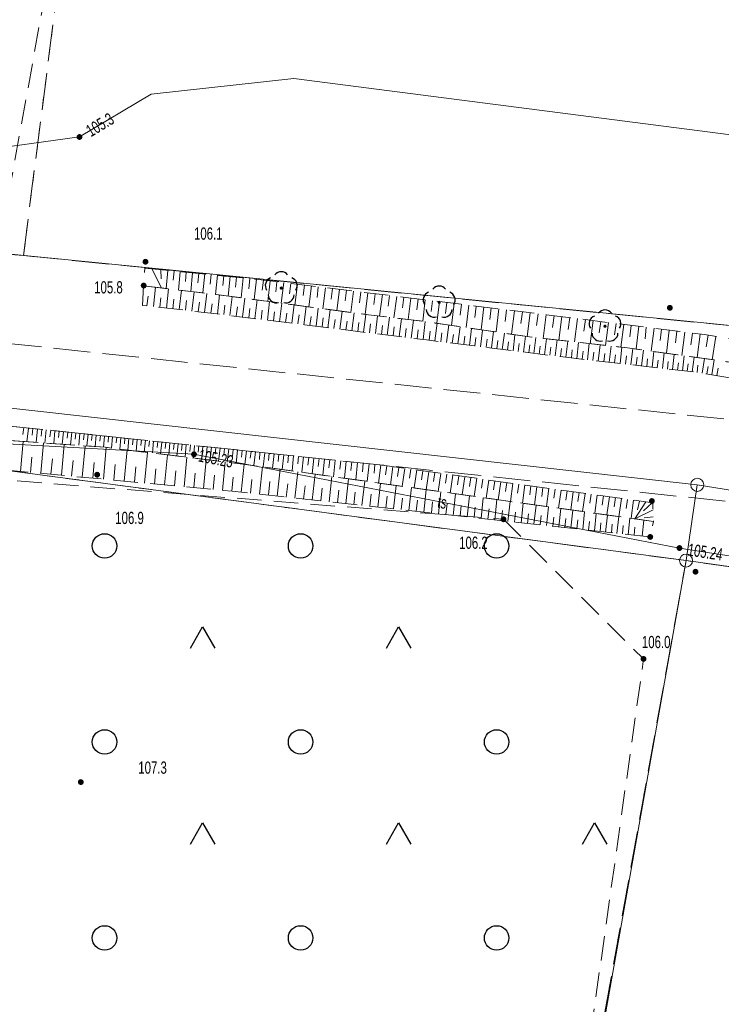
# Model space of a CAD drawing. Header units: inches. Extents: x 6497603 to 6502483, y 5925790 to 5934357.
# Tile 23 of 256: x 6499742 to 6499785, y 5926293 to 5926353. Entities that reach past the tile are written whole.
import ezdxf
from ezdxf.enums import TextEntityAlignment as Align

# ---------------------------------------------------------------- set-up
doc = ezdxf.new("R2010")
doc.units = ezdxf.units.IN
doc.header["$MEASUREMENT"] = 0
for name, pattern in [('1.5_0.75', [2.25, 1.5, -0.75]), ('2.25_0.75', [3, 2.25, -0.75]), ('219-1000', [0, 0]), ('egkk-1000', [3, 2.25, -0.75]), ('egug-1000', [1.5, 0.75, -0.75])]:
    doc.linetypes.add(name, pattern=pattern)
for name, color, linetype in [('000 Inne (niezydentyfikowane)', 7, 'Continuous'), ('202-punkt graniczny', 7, 'Continuous'), ('217-kontur klasyfikacyjny', 7, 'Continuous'), ('218-kontur użytku gruntowego', 7, 'Continuous'), ('219-działka ewidencyjna', 7, 'Continuous'), ('drzewo liściaste', 7, 'Continuous'), ('jezdnia', 7, 'Continuous'), ('pikieta naturalna', 7, 'Continuous'), ('pikieta naturalna-Atr2', 7, 'Continuous'), ('przewód telekomunikacyjny podziemny', 7, 'Continuous'), ('przewód telekomunikacyjny podziemny-Atr1', 7, 'Continuous'), ('rzędna', 7, 'Continuous'), ('rzędna-Atr2', 7, 'Continuous'), ('skarpa nieumocniona', 7, 'Continuous'), ('teren zalesiony', 7, 'Continuous')]:
    doc.layers.add(name, color=color, linetype=linetype)
doc.styles.get("Standard").update_dxf_attribs({"font": 'arial.ttf'})

# ---------------------------------------------------------------- blocks, each defined once
blk = doc.blocks.new('202')
at = {"color": 0, "linetype": 'Continuous', "lineweight": 0}
blk.add_circle((0, 0), 0.4, dxfattribs=at)
blk = doc.blocks.new('OP021')
at = {"linetype": 'Continuous', "lineweight": 13}
h = blk.add_hatch(color=0, dxfattribs=at)
edge = h.paths.add_edge_path()
edge.add_arc((0, 0), 0.1, 0, 360)
at = {"color": 0, "linetype": 'Continuous', "lineweight": -3}
for centre, start, end in [((-0.476, 0.154), 110.388, 213.756), ((0, 0.5), 38.316, 141.684), ((0.476, 0.154), 326.244, 69.612), ((-0.294, -0.404), 182.272, 285.64), ((0.294, -0.404), 254.36, 357.728), ((0.294, -0.404), 254.36, 357.728)]:
    blk.add_arc(centre, 0.5, start, end, dxfattribs=at)
blk = doc.blocks.new('PW01')
at = {"linetype": 'Continuous', "lineweight": 13}
h = blk.add_hatch(color=0, dxfattribs=at)
edge = h.paths.add_edge_path()
edge.add_arc((0, 0), 0.18, 0, 360)
blk = doc.blocks.new('OTZK3')
at = {"color": 0, "linetype": 'Continuous'}
for p, q in [((-0.75, -0.433), (0, 0.866)), ((0, 0.866), (0.75, -0.433))]:
    blk.add_line(p, q, dxfattribs=at)
blk = doc.blocks.new('OTZK1')
at = {"color": 0, "linetype": 'Continuous'}
blk.add_circle((0, 0), 0.75, dxfattribs=at)

msp = doc.modelspace()

# ---------------------------------------------------------------- linework, layer by layer
at = {"layer": '000 Inne (niezydentyfikowane)', "color": 7, "linetype": 'Continuous', "lineweight": 18, "flags": 128}
for points in [[(6499749.95, 5926337.71), (6499750.55, 5926336.54)], [(6499750.52, 5926337.65), (6499750.54, 5926337.09)], [(6499750.94, 5926337.61), (6499750.83, 5926336.5)], [(6499751.32, 5926337.57), (6499751.27, 5926337.01)], [(6499751.7, 5926337.53), (6499751.59, 5926336.41)], [(6499752.07, 5926337.5), (6499752.02, 5926336.93)], [(6499752.45, 5926337.46), (6499752.34, 5926336.32)], [(6499752.83, 5926337.42), (6499752.77, 5926336.85)], [(6499753.21, 5926337.39), (6499753.09, 5926336.23)], [(6499753.59, 5926337.35), (6499753.53, 5926336.77)], [(6499753.98, 5926337.31), (6499753.86, 5926336.14)], [(6499754.37, 5926337.27), (6499754.31, 5926336.68)], [(6499754.76, 5926337.23), (6499754.64, 5926336.04)], [(6499755.15, 5926337.19), (6499755.09, 5926336.59)], [(6499755.56, 5926337.15), (6499755.43, 5926335.93)], [(6499755.96, 5926337.11), (6499755.9, 5926336.49)], [(6499756.37, 5926337.07), (6499756.22, 5926335.82)], [(6499756.79, 5926337.02), (6499756.71, 5926336.39)], [(6499757.2, 5926336.97), (6499757.05, 5926335.71)], [(6499757.62, 5926336.92), (6499757.54, 5926336.29)], [(6499758.04, 5926336.87), (6499757.88, 5926335.6)], [(6499758.46, 5926336.81), (6499758.38, 5926336.18)], [(6499758.88, 5926336.76), (6499758.72, 5926335.49)], [(6499750.06, 5926335.39), (6499750.19, 5926336.58)], [(6499750.85, 5926335.3), (6499750.98, 5926336.49)], [(6499751.63, 5926335.21), (6499751.77, 5926336.39)], [(6499752.41, 5926335.12), (6499752.55, 5926336.3)], [(6499753.19, 5926335.03), (6499753.33, 5926336.2)], [(6499759.3, 5926336.71), (6499759.22, 5926336.07)], [(6499759.73, 5926336.66), (6499759.57, 5926335.38)], [(6499760.15, 5926336.61), (6499760.08, 5926335.96)], [(6499760.58, 5926336.55), (6499760.43, 5926335.26)], [(6499761.01, 5926336.5), (6499760.93, 5926335.85)], [(6499761.44, 5926336.45), (6499761.29, 5926335.15)], [(6499761.88, 5926336.4), (6499761.8, 5926335.74)], [(6499762.31, 5926336.34), (6499762.15, 5926335.03)], [(6499762.75, 5926336.29), (6499762.67, 5926335.63)], [(6499763.19, 5926336.24), (6499763.02, 5926334.92)], [(6499763.63, 5926336.18), (6499763.55, 5926335.52)], [(6499749.66, 5926335.44), (6499749.73, 5926336.03)], [(6499750.45, 5926335.35), (6499750.52, 5926335.94)], [(6499751.24, 5926335.26), (6499751.31, 5926335.85)], [(6499752.02, 5926335.17), (6499752.09, 5926335.76)], [(6499752.8, 5926335.08), (6499752.87, 5926335.66)], [(6499753.58, 5926334.99), (6499753.65, 5926335.57)], [(6499753.97, 5926334.94), (6499754.11, 5926336.11)], [(6499754.74, 5926334.85), (6499754.88, 5926336)], [(6499755.51, 5926334.75), (6499755.65, 5926335.9)], [(6499756.27, 5926334.66), (6499756.41, 5926335.8)], [(6499757.03, 5926334.56), (6499757.17, 5926335.7)], [(6499757.78, 5926334.47), (6499757.92, 5926335.6)], [(6499764.07, 5926336.13), (6499763.9, 5926334.81)], [(6499764.51, 5926336.08), (6499764.43, 5926335.42)], [(6499764.95, 5926336.02), (6499764.78, 5926334.7)], [(6499765.38, 5926335.97), (6499765.3, 5926335.31)], [(6499765.82, 5926335.91), (6499765.66, 5926334.6)], [(6499766.26, 5926335.86), (6499766.18, 5926335.2)], [(6499766.7, 5926335.81), (6499766.54, 5926334.5)], [(6499767.14, 5926335.75), (6499767.06, 5926335.09)], [(6499767.57, 5926335.7), (6499767.41, 5926334.37)], [(6499768.02, 5926335.65), (6499767.93, 5926334.98)], [(6499768.46, 5926335.59), (6499768.3, 5926334.24)], [(6499768.91, 5926335.54), (6499768.83, 5926334.86)], [(6499754.36, 5926334.9), (6499754.43, 5926335.48)], [(6499755.12, 5926334.8), (6499755.2, 5926335.38)], [(6499755.89, 5926334.71), (6499755.96, 5926335.28)], [(6499756.65, 5926334.61), (6499756.72, 5926335.18)], [(6499757.4, 5926334.52), (6499757.47, 5926335.08)], [(6499758.15, 5926334.42), (6499758.22, 5926334.99)], [(6499758.53, 5926334.38), (6499758.67, 5926335.5)], [(6499759.27, 5926334.28), (6499759.41, 5926335.4)], [(6499760.01, 5926334.19), (6499760.15, 5926335.3)], [(6499760.74, 5926334.1), (6499760.88, 5926335.2)], [(6499761.47, 5926334.01), (6499761.61, 5926335.1)], [(6499762.2, 5926333.92), (6499762.34, 5926335.01)], [(6499769.36, 5926335.48), (6499769.2, 5926334.11)], [(6499769.82, 5926335.43), (6499769.74, 5926334.73)], [(6499770.28, 5926335.37), (6499770.11, 5926333.98)], [(6499770.74, 5926335.31), (6499770.66, 5926334.61)], [(6499771.21, 5926335.26), (6499771.04, 5926333.84)], [(6499771.68, 5926335.2), (6499771.59, 5926334.48)], [(6499772.16, 5926335.14), (6499771.98, 5926333.7)], [(6499772.64, 5926335.08), (6499772.55, 5926334.36)], [(6499773.12, 5926335.02), (6499772.94, 5926333.56)], [(6499773.6, 5926334.96), (6499773.51, 5926334.23)], [(6499758.9, 5926334.33), (6499758.97, 5926334.89)], [(6499759.64, 5926334.24), (6499759.71, 5926334.79)], [(6499760.38, 5926334.15), (6499760.45, 5926334.7)], [(6499761.11, 5926334.05), (6499761.18, 5926334.6)], [(6499761.84, 5926333.96), (6499761.91, 5926334.51)], [(6499762.56, 5926333.87), (6499762.63, 5926334.42)], [(6499762.92, 5926333.83), (6499763.06, 5926334.91)], [(6499763.28, 5926333.78), (6499763.35, 5926334.33)], [(6499763.65, 5926333.74), (6499763.78, 5926334.82)], [(6499764.37, 5926333.65), (6499764.51, 5926334.74)], [(6499765.1, 5926333.56), (6499765.24, 5926334.65)], [(6499765.83, 5926333.47), (6499765.97, 5926334.56)], [(6499766.56, 5926333.38), (6499766.7, 5926334.48)], [(6499767.29, 5926333.29), (6499767.42, 5926334.37)], [(6499774.09, 5926334.9), (6499773.91, 5926333.45)], [(6499774.58, 5926334.84), (6499774.48, 5926334.12)], [(6499775.06, 5926334.78), (6499774.88, 5926333.34)], [(6499775.54, 5926334.72), (6499775.45, 5926334)], [(6499776.02, 5926334.66), (6499775.84, 5926333.23)], [(6499776.5, 5926334.6), (6499776.41, 5926333.89)], [(6499776.97, 5926334.54), (6499776.79, 5926333.12)], [(6499777.44, 5926334.48), (6499777.35, 5926333.78)], [(6499777.91, 5926334.42), (6499777.74, 5926333.02)], [(6499778.38, 5926334.36), (6499778.29, 5926333.66)], [(6499764.01, 5926333.69), (6499764.08, 5926334.24)], [(6499764.74, 5926333.6), (6499764.8, 5926334.15)], [(6499765.47, 5926333.51), (6499765.53, 5926334.06)], [(6499766.2, 5926333.42), (6499766.27, 5926333.97)], [(6499766.93, 5926333.33), (6499767, 5926333.88)], [(6499767.65, 5926333.24), (6499767.71, 5926333.78)], [(6499768, 5926333.2), (6499768.13, 5926334.27)], [(6499768.7, 5926333.11), (6499768.83, 5926334.16)], [(6499769.4, 5926333.02), (6499769.52, 5926334.06)], [(6499770.08, 5926332.94), (6499770.2, 5926333.96)], [(6499770.75, 5926332.86), (6499770.88, 5926333.86)], [(6499771.41, 5926332.77), (6499771.54, 5926333.77)], [(6499778.85, 5926334.3), (6499778.67, 5926332.91)], [(6499779.31, 5926334.24), (6499779.22, 5926333.55)], [(6499779.77, 5926334.19), (6499779.6, 5926332.8)], [(6499780.23, 5926334.13), (6499780.15, 5926333.43)], [(6499780.7, 5926334.07), (6499780.52, 5926332.67)], [(6499781.16, 5926334.01), (6499781.08, 5926333.31)], [(6499781.63, 5926333.95), (6499781.46, 5926332.54)], [(6499782.1, 5926333.89), (6499782.02, 5926333.18)], [(6499782.58, 5926333.83), (6499782.4, 5926332.4)], [(6499783.05, 5926333.77), (6499782.96, 5926333.06)], [(6499768.35, 5926333.15), (6499768.42, 5926333.68)], [(6499769.05, 5926333.07), (6499769.12, 5926333.59)], [(6499769.74, 5926332.98), (6499769.8, 5926333.5)], [(6499770.42, 5926332.9), (6499770.48, 5926333.4)], [(6499771.08, 5926332.81), (6499771.14, 5926333.31)], [(6499771.74, 5926332.73), (6499771.8, 5926333.23)], [(6499772.07, 5926332.69), (6499772.19, 5926333.67)], [(6499772.39, 5926332.65), (6499772.45, 5926333.14)], [(6499772.71, 5926332.61), (6499772.83, 5926333.58)], [(6499773.35, 5926332.53), (6499773.47, 5926333.5)], [(6499774, 5926332.45), (6499774.12, 5926333.42)], [(6499774.65, 5926332.37), (6499774.77, 5926333.35)], [(6499775.31, 5926332.29), (6499775.43, 5926333.28)], [(6499775.97, 5926332.21), (6499776.08, 5926333.2)], [(6499776.63, 5926332.14), (6499776.74, 5926333.13)], [(6499783.53, 5926333.71), (6499783.35, 5926332.27)], [(6499784.01, 5926333.64), (6499783.89, 5926332.93)], [(6499784.49, 5926333.57), (6499784.26, 5926332.14)], [(6499773.03, 5926332.57), (6499773.09, 5926333.05)], [(6499773.67, 5926332.49), (6499773.73, 5926332.98)], [(6499774.32, 5926332.41), (6499774.38, 5926332.9)], [(6499774.98, 5926332.33), (6499775.04, 5926332.82)], [(6499775.64, 5926332.25), (6499775.69, 5926332.75)], [(6499776.3, 5926332.18), (6499776.36, 5926332.67)], [(6499776.96, 5926332.1), (6499777.02, 5926332.6)], [(6499777.29, 5926332.06), (6499777.41, 5926333.06)], [(6499777.62, 5926332.02), (6499777.68, 5926332.52)], [(6499777.96, 5926331.99), (6499778.07, 5926332.98)], [(6499778.62, 5926331.91), (6499778.74, 5926332.91)], [(6499779.28, 5926331.83), (6499779.4, 5926332.82)], [(6499779.94, 5926331.76), (6499780.05, 5926332.73)], [(6499780.58, 5926331.68), (6499780.69, 5926332.64)], [(6499781.21, 5926331.61), (6499781.32, 5926332.56)], [(6499778.29, 5926331.95), (6499778.35, 5926332.45)], [(6499778.95, 5926331.87), (6499779.01, 5926332.37)], [(6499779.61, 5926331.79), (6499779.67, 5926332.29)], [(6499780.26, 5926331.72), (6499780.31, 5926332.2)], [(6499780.89, 5926331.65), (6499780.95, 5926332.12)], [(6499781.52, 5926331.57), (6499781.57, 5926332.04)], [(6499781.83, 5926331.54), (6499781.94, 5926332.47)], [(6499782.14, 5926331.5), (6499782.19, 5926331.96)], [(6499782.44, 5926331.47), (6499782.55, 5926332.38)], [(6499783.04, 5926331.4), (6499783.15, 5926332.3)], [(6499783.64, 5926331.32), (6499783.79, 5926332.21)], [(6499784.24, 5926331.22), (6499784.39, 5926332.13)], [(6499782.74, 5926331.43), (6499782.79, 5926331.89)], [(6499783.34, 5926331.36), (6499783.39, 5926331.81)], [(6499783.94, 5926331.27), (6499784.02, 5926331.72)], [(6499784.55, 5926331.17), (6499784.63, 5926331.62)], [(6499742.12, 5926327.99), (6499742.07, 5926327.57)], [(6499742.4, 5926327.96), (6499742.31, 5926327.12)], [(6499742.68, 5926327.93), (6499742.63, 5926327.52)], [(6499742.95, 5926327.9), (6499742.87, 5926327.08)], [(6499743.23, 5926327.87), (6499743.19, 5926327.47)], [(6499743.5, 5926327.84), (6499743.41, 5926327.04)], [(6499743.77, 5926327.82), (6499743.72, 5926327.42)], [(6499744.03, 5926327.79), (6499743.95, 5926327.01)], [(6499744.29, 5926327.76), (6499744.25, 5926327.37)], [(6499744.55, 5926327.73), (6499744.47, 5926326.97)], [(6499744.81, 5926327.71), (6499744.77, 5926327.33)], [(6499741.91, 5926325.3), (6499742.09, 5926327.14)], [(6499745.06, 5926327.68), (6499744.98, 5926326.93)], [(6499745.31, 5926327.65), (6499745.27, 5926327.28)], [(6499745.56, 5926327.63), (6499745.48, 5926326.9)], [(6499745.81, 5926327.6), (6499745.77, 5926327.24)], [(6499746.06, 5926327.58), (6499745.99, 5926326.86)], [(6499746.31, 5926327.55), (6499746.27, 5926327.2)], [(6499746.56, 5926327.52), (6499746.49, 5926326.82)], [(6499746.81, 5926327.5), (6499746.78, 5926327.15)], [(6499747.06, 5926327.47), (6499746.99, 5926326.79)], [(6499747.31, 5926327.44), (6499747.28, 5926327.1)], [(6499747.56, 5926327.42), (6499747.49, 5926326.73)], [(6499747.81, 5926327.39), (6499747.78, 5926327.05)], [(6499748.06, 5926327.36), (6499747.99, 5926326.67)], [(6499748.31, 5926327.34), (6499748.28, 5926326.99)], [(6499748.56, 5926327.31), (6499748.49, 5926326.61)], [(6499748.81, 5926327.29), (6499748.78, 5926326.93)], [(6499749.07, 5926327.26), (6499748.99, 5926326.55)], [(6499749.32, 5926327.23), (6499749.28, 5926326.88)], [(6499749.57, 5926327.21), (6499749.49, 5926326.49)], [(6499749.82, 5926327.18), (6499749.78, 5926326.82)], [(6499750.07, 5926327.15), (6499749.99, 5926326.43)], [(6499750.32, 5926327.13), (6499750.28, 5926326.76)], [(6499750.57, 5926327.1), (6499750.49, 5926326.37)], [(6499743.16, 5926325.19), (6499743.33, 5926327.05)], [(6499744.42, 5926325.07), (6499744.59, 5926326.96)], [(6499745.69, 5926324.95), (6499745.87, 5926326.87)], [(6499746.99, 5926324.83), (6499747.17, 5926326.77)], [(6499748.26, 5926324.71), (6499748.44, 5926326.62)], [(6499750.82, 5926327.08), (6499750.78, 5926326.71)], [(6499751.07, 5926327.05), (6499750.99, 5926326.3)], [(6499751.32, 5926327.02), (6499751.28, 5926326.65)], [(6499751.57, 5926327), (6499751.49, 5926326.24)], [(6499751.82, 5926326.97), (6499751.78, 5926326.59)], [(6499752.07, 5926326.94), (6499751.99, 5926326.18)], [(6499752.32, 5926326.92), (6499752.28, 5926326.53)], [(6499752.58, 5926326.89), (6499752.5, 5926326.12)], [(6499752.83, 5926326.86), (6499752.79, 5926326.48)], [(6499753.09, 5926326.84), (6499753.01, 5926326.06)], [(6499753.35, 5926326.81), (6499753.31, 5926326.42)], [(6499753.61, 5926326.78), (6499753.53, 5926325.99)], [(6499753.87, 5926326.75), (6499753.83, 5926326.36)], [(6499754.14, 5926326.73), (6499754.05, 5926325.93)], [(6499754.4, 5926326.7), (6499754.36, 5926326.3)], [(6499754.67, 5926326.67), (6499754.58, 5926325.87)], [(6499754.94, 5926326.64), (6499754.9, 5926326.24)], [(6499755.21, 5926326.61), (6499755.12, 5926325.8)], [(6499755.48, 5926326.59), (6499755.44, 5926326.18)], [(6499755.75, 5926326.56), (6499755.66, 5926325.73)], [(6499756.03, 5926326.53), (6499755.98, 5926326.11)], [(6499756.3, 5926326.5), (6499756.21, 5926325.66)], [(6499742.53, 5926325.24), (6499742.62, 5926326.17)], [(6499743.78, 5926325.13), (6499743.87, 5926326.07)], [(6499745.05, 5926325.01), (6499745.14, 5926325.96)], [(6499749.51, 5926324.59), (6499749.69, 5926326.46)], [(6499750.74, 5926324.48), (6499750.91, 5926326.31)], [(6499751.94, 5926324.36), (6499752.11, 5926326.17)], [(6499753.12, 5926324.25), (6499753.29, 5926326.02)], [(6499756.58, 5926326.47), (6499756.54, 5926326.04)], [(6499756.87, 5926326.44), (6499756.78, 5926325.58)], [(6499757.15, 5926326.41), (6499757.11, 5926325.97)], [(6499757.44, 5926326.38), (6499757.35, 5926325.5)], [(6499757.74, 5926326.35), (6499757.69, 5926325.9)], [(6499758.03, 5926326.32), (6499757.94, 5926325.42)], [(6499758.33, 5926326.29), (6499758.28, 5926325.83)], [(6499758.63, 5926326.26), (6499758.54, 5926325.33)], [(6499758.94, 5926326.22), (6499758.89, 5926325.76)], [(6499759.25, 5926326.19), (6499759.15, 5926325.25)], [(6499759.56, 5926326.16), (6499759.51, 5926325.68)], [(6499759.88, 5926326.12), (6499759.78, 5926325.16)], [(6499760.2, 5926326.09), (6499760.15, 5926325.6)], [(6499760.53, 5926326.06), (6499760.42, 5926325.07)], [(6499760.85, 5926326.02), (6499760.8, 5926325.52)], [(6499761.19, 5926325.99), (6499761.08, 5926324.98)], [(6499761.52, 5926325.95), (6499761.47, 5926325.44)], [(6499761.86, 5926325.92), (6499761.75, 5926324.88)], [(6499746.34, 5926324.89), (6499746.43, 5926325.85)], [(6499747.63, 5926324.77), (6499747.72, 5926325.73)], [(6499748.89, 5926324.65), (6499748.98, 5926325.59)], [(6499750.13, 5926324.53), (6499750.21, 5926325.46)], [(6499751.34, 5926324.42), (6499751.43, 5926325.33)], [(6499754.28, 5926324.14), (6499754.45, 5926325.88)], [(6499755.43, 5926324.03), (6499755.61, 5926325.74)], [(6499756.55, 5926323.91), (6499756.73, 5926325.58)], [(6499757.64, 5926323.79), (6499757.82, 5926325.43)], [(6499762.2, 5926325.88), (6499762.15, 5926325.36)], [(6499762.55, 5926325.84), (6499762.44, 5926324.79)], [(6499762.9, 5926325.81), (6499762.85, 5926325.27)], [(6499763.26, 5926325.77), (6499763.14, 5926324.69)], [(6499763.62, 5926325.73), (6499763.56, 5926325.19)], [(6499763.98, 5926325.69), (6499763.83, 5926324.59)], [(6499764.34, 5926325.64), (6499764.27, 5926325.09)], [(6499764.71, 5926325.59), (6499764.56, 5926324.49)], [(6499765.08, 5926325.54), (6499765, 5926324.99)], [(6499765.44, 5926325.49), (6499765.29, 5926324.39)], [(6499765.81, 5926325.44), (6499765.73, 5926324.89)], [(6499766.18, 5926325.39), (6499766.02, 5926324.29)], [(6499766.54, 5926325.34), (6499766.47, 5926324.78)], [(6499752.54, 5926324.31), (6499752.62, 5926325.2)], [(6499753.71, 5926324.2), (6499753.79, 5926325.08)], [(6499754.86, 5926324.09), (6499754.94, 5926324.95)], [(6499755.99, 5926323.97), (6499756.08, 5926324.81)], [(6499758.72, 5926323.67), (6499758.9, 5926325.28)], [(6499759.78, 5926323.55), (6499759.95, 5926325.13)], [(6499760.81, 5926323.44), (6499760.98, 5926324.99)], [(6499761.83, 5926323.33), (6499761.99, 5926324.85)], [(6499762.82, 5926323.22), (6499762.99, 5926324.71)], [(6499766.91, 5926325.28), (6499766.76, 5926324.18)], [(6499767.28, 5926325.23), (6499767.2, 5926324.68)], [(6499767.65, 5926325.18), (6499767.49, 5926324.08)], [(6499768.01, 5926325.13), (6499767.94, 5926324.58)], [(6499768.38, 5926325.08), (6499768.23, 5926323.98)], [(6499768.75, 5926325.03), (6499768.67, 5926324.48)], [(6499769.12, 5926324.98), (6499768.96, 5926323.88)], [(6499769.48, 5926324.93), (6499769.41, 5926324.38)], [(6499769.85, 5926324.88), (6499769.7, 5926323.77)], [(6499770.22, 5926324.82), (6499770.14, 5926324.27)], [(6499770.59, 5926324.77), (6499770.43, 5926323.67)], [(6499770.95, 5926324.72), (6499770.88, 5926324.17)], [(6499757.1, 5926323.85), (6499757.19, 5926324.68)], [(6499758.19, 5926323.73), (6499758.28, 5926324.54)], [(6499759.25, 5926323.61), (6499759.34, 5926324.41)], [(6499760.3, 5926323.5), (6499760.38, 5926324.28)], [(6499761.32, 5926323.38), (6499761.41, 5926324.15)], [(6499763.8, 5926323.11), (6499763.96, 5926324.57)], [(6499764.76, 5926323.01), (6499764.91, 5926324.44)], [(6499765.69, 5926322.91), (6499765.85, 5926324.31)], [(6499766.61, 5926322.81), (6499766.76, 5926324.18)], [(6499771.32, 5926324.67), (6499771.17, 5926323.57)], [(6499771.69, 5926324.62), (6499771.61, 5926324.07)], [(6499772.06, 5926324.57), (6499771.91, 5926323.46)], [(6499772.43, 5926324.52), (6499772.35, 5926323.96)], [(6499772.8, 5926324.47), (6499772.64, 5926323.36)], [(6499773.17, 5926324.42), (6499773.09, 5926323.86)], [(6499773.53, 5926324.36), (6499773.38, 5926323.26)], [(6499773.9, 5926324.31), (6499773.83, 5926323.76)], [(6499774.27, 5926324.26), (6499774.12, 5926323.15)], [(6499774.64, 5926324.21), (6499774.56, 5926323.66)], [(6499775.01, 5926324.16), (6499774.86, 5926323.05)], [(6499775.38, 5926324.11), (6499775.3, 5926323.55)], [(6499762.33, 5926323.27), (6499762.41, 5926324.03)], [(6499763.31, 5926323.17), (6499763.39, 5926323.9)], [(6499764.28, 5926323.06), (6499764.36, 5926323.78)], [(6499765.23, 5926322.96), (6499765.3, 5926323.67)], [(6499766.15, 5926322.86), (6499766.23, 5926323.55)], [(6499767.51, 5926322.71), (6499767.66, 5926324.06)], [(6499768.4, 5926322.61), (6499768.54, 5926323.93)], [(6499769.26, 5926322.52), (6499769.41, 5926323.81)], [(6499770.11, 5926322.42), (6499770.25, 5926323.69)], [(6499770.95, 5926322.33), (6499771.08, 5926323.58)], [(6499775.75, 5926324.06), (6499775.6, 5926322.95)], [(6499776.12, 5926324.01), (6499776.04, 5926323.45)], [(6499776.49, 5926323.95), (6499776.33, 5926322.84)], [(6499776.86, 5926323.9), (6499776.78, 5926323.35)], [(6499777.23, 5926323.85), (6499777.07, 5926322.74)], [(6499777.6, 5926323.8), (6499777.52, 5926323.24)], [(6499777.97, 5926323.75), (6499777.81, 5926322.64)], [(6499778.34, 5926323.7), (6499778.26, 5926323.14)], [(6499778.71, 5926323.65), (6499778.55, 5926322.53)], [(6499779.08, 5926323.59), (6499779, 5926323.04)], [(6499779.45, 5926323.54), (6499779.3, 5926322.43)], [(6499779.82, 5926323.49), (6499779.68, 5926322.94)], [(6499767.07, 5926322.76), (6499767.14, 5926323.44)], [(6499767.96, 5926322.66), (6499768.03, 5926323.33)], [(6499768.83, 5926322.56), (6499768.9, 5926323.22)], [(6499769.69, 5926322.47), (6499769.76, 5926323.11)], [(6499770.53, 5926322.38), (6499770.6, 5926323.01)], [(6499771.36, 5926322.29), (6499771.42, 5926322.9)], [(6499771.76, 5926322.24), (6499771.9, 5926323.46)], [(6499772.56, 5926322.15), (6499772.69, 5926323.35)], [(6499773.35, 5926322.07), (6499773.48, 5926323.24)], [(6499774.12, 5926321.98), (6499774.24, 5926323.14)], [(6499774.87, 5926321.9), (6499774.99, 5926323.03)], [(6499775.61, 5926321.82), (6499775.73, 5926322.93)], [(6499780.19, 5926323.44), (6499779.53, 5926322.4)], [(6499780.64, 5926322.95), (6499779.53, 5926322.4)], [(6499780.59, 5926323.38), (6499780.06, 5926322.89)], [(6499772.16, 5926322.2), (6499772.23, 5926322.8)], [(6499772.96, 5926322.11), (6499773.02, 5926322.71)], [(6499773.73, 5926322.03), (6499773.8, 5926322.61)], [(6499774.5, 5926321.94), (6499774.56, 5926322.51)], [(6499775.24, 5926321.86), (6499775.3, 5926322.42)], [(6499775.97, 5926321.78), (6499776.03, 5926322.33)], [(6499776.34, 5926321.74), (6499776.45, 5926322.83)], [(6499777.05, 5926321.66), (6499777.16, 5926322.73)], [(6499777.74, 5926321.59), (6499777.86, 5926322.63)], [(6499778.43, 5926321.51), (6499778.54, 5926322.54)], [(6499779.11, 5926321.44), (6499779.22, 5926322.44)], [(6499779.97, 5926321.34), (6499780.08, 5926322.32)], [(6499780.65, 5926322.52), (6499780.09, 5926322.46)], [(6499776.69, 5926321.7), (6499776.75, 5926322.24)], [(6499777.4, 5926321.63), (6499777.45, 5926322.15)], [(6499778.09, 5926321.55), (6499778.14, 5926322.07)], [(6499778.77, 5926321.48), (6499778.82, 5926321.98)], [(6499779.48, 5926321.4), (6499779.53, 5926321.89)]]:
    msp.add_lwpolyline(points, dxfattribs=at)
at = {"layer": '217-kontur klasyfikacyjny', "color": 3, "linetype": 'egkk-1000', "lineweight": 18, "flags": 128}
for points in [[(6499742.1, 5926338.52), (6499756.67, 5926452.72)], [(6499740.08, 5926338.72), (6499742.1, 5926338.52)], [(6499742.1, 5926338.52), (6499789.09, 5926333.86)], [(6499782.66, 5926319.84), (6499738.93, 5926325.65)], [(6499775.57, 5926280.37), (6499782.66, 5926319.84)], [(6499830.55, 5926313.16), (6499782.66, 5926319.84)]]:
    msp.add_lwpolyline(points, dxfattribs=at)
at = {"layer": '218-kontur użytku gruntowego', "color": 3, "linetype": 'egug-1000', "lineweight": 18, "flags": 128}
for points in [[(6499742.1, 5926338.52), (6499756.67, 5926452.72)], [(6499740.08, 5926338.72), (6499742.1, 5926338.52)], [(6499742.1, 5926338.52), (6499789.09, 5926333.86)], [(6499782.66, 5926319.84), (6499738.93, 5926325.65)], [(6499775.57, 5926280.37), (6499782.66, 5926319.84)], [(6499830.55, 5926313.16), (6499782.66, 5926319.84)]]:
    msp.add_lwpolyline(points, dxfattribs=at)
at = {"layer": '219-działka ewidencyjna', "color": 3, "linetype": '219-1000', "lineweight": 18, "flags": 128}
for points in [[(6499789.09, 5926333.86), (6499740.08, 5926338.72)], [(6499783.35, 5926324.48), (6499738.95, 5926329.45)], [(6499738.93, 5926325.65), (6499782.66, 5926319.84)], [(6499783.35, 5926324.48), (6499782.66, 5926319.84)], [(6499831.13, 5926316.81), (6499783.35, 5926324.48)], [(6499756, 5926169.97), (6499782.66, 5926319.84)], [(6499830.55, 5926313.16), (6499782.66, 5926319.84)]]:
    msp.add_lwpolyline(points, dxfattribs=at)
at = {"layer": 'jezdnia', "color": 7, "linetype": '2.25_0.75', "lineweight": 18, "flags": 128}
msp.add_lwpolyline([(6500445.77, 5926225.13), (6500477.28, 5926219.98), (6500500.52, 5926216.32), (6500551.85, 5926208.28), (6500590.76, 5926201.99), (6500629.65, 5926195.92), (6500668.62, 5926189.73), (6500708.43, 5926183.37), (6500748.42, 5926176.93), (6500779.68, 5926172.04), (6500819.2, 5926165.9), (6500859.43, 5926159.56), (6500898.4, 5926153.26), (6500937.28, 5926147.22), (6500936.91, 5926144.94), (6500936.26, 5926142.38), (6500897.62, 5926148.36), (6500858.2, 5926154.58), (6500818.25, 5926160.88), (6500778.79, 5926167.14), (6500747.81, 5926171.88), (6500707.71, 5926178.38), (6500668.22, 5926184.67), (6500628.62, 5926190.86), (6500589.86, 5926197), (6500551.33, 5926203.18), (6500445.13, 5926220.13), (6500405, 5926226.56), (6500364.89, 5926233), (6500326.44, 5926239.09), (6500287.44, 5926245.14), (6500247.8, 5926251.49), (6500208.32, 5926257.73), (6500171.1, 5926263.74), (6500133.18, 5926269.89), (6500094.21, 5926275.92), (6500053.11, 5926282.47), (6499999.01, 5926290.88), (6499959.84, 5926296.95), (6499921.11, 5926303.13), (6499882.03, 5926309.23), (6499843.48, 5926315.33), (6499804.98, 5926321.39), (6499763.92, 5926325.7), (6499740.11, 5926328.2), (6499708.97, 5926329.7), (6499669.77, 5926331.59), (6499612.14, 5926332.17), (6499590.65, 5926333.3), (6499565.53, 5926335.73), (6499506.81, 5926343.39), (6499422.29, 5926354.7), (6499419.43, 5926354.99), (6499334.27, 5926366.31), (6499289.53, 5926369.55), (6499273.23, 5926369.35), (6499273.01, 5926371.91), (6499272.96, 5926374.41), (6499289.57, 5926374.85), (6499335.06, 5926371.26), (6499420.23, 5926359.86), (6499423.5, 5926359.5), (6499507.59, 5926348.2), (6499566.32, 5926340.5), (6499590.89, 5926338.22), (6499612.24, 5926337), (6499643.43, 5926336.46), (6499669.89, 5926336.53), (6499710.9, 5926336.33), (6499806.11, 5926326.28), (6499844.16, 5926320.23), (6499882.83, 5926314.04), (6499921.69, 5926307.83), (6499960.72, 5926301.83), (6499999.64, 5926295.76), (6500053.85, 5926287.25), (6500095.27, 5926280.64), (6500134.03, 5926274.62), (6500208.98, 5926262.68), (6500248.83, 5926256.34), (6500288.29, 5926250.03), (6500327.08, 5926244.06), (6500365.91, 5926238.01), (6500405.9, 5926231.52)], close=True, dxfattribs=at)
at = {"layer": 'przewód telekomunikacyjny podziemny', "color": 30, "linetype": 'Continuous', "lineweight": 18, "flags": 128}
for points in [[(6499615.22, 5926346.95), (6499667.89, 5926350.04), (6499708.07, 5926347.66), (6499725.73, 5926347.09), (6499739.04, 5926344.9), (6499745.53, 5926345.78), (6499749.91, 5926348.41), (6499758.66, 5926349.37), (6499813.25, 5926342.31), (6499870.81, 5926334.18), (6499919.76, 5926327.02), (6499979.55, 5926317.86), (6500021.7, 5926311.01), (6500073.28, 5926303.12), (6500141.69, 5926292.89)], [(6500132.02, 5926265.99), (6500121.1, 5926267.64), (6500094.18, 5926271.84), (6500067.49, 5926275.66), (6500005.99, 5926286.06), (6499968.2, 5926291.94), (6499922.84, 5926298.58), (6499883.49, 5926304.83), (6499830.9, 5926313.27), (6499820.11, 5926314.75), (6499782.26, 5926320.61), (6499752.54, 5926326.35), (6499711.95, 5926328.61), (6499656.27, 5926327.78), (6499636.08, 5926329.12)]]:
    msp.add_lwpolyline(points, dxfattribs=at)
at = {"layer": 'skarpa nieumocniona', "color": 7, "linetype": '1.5_0.75', "lineweight": 18, "flags": 128}
for points in [[(6499749.53, 5926337.75), (6499756.28, 5926337.08), (6499773.39, 5926334.99), (6499783.79, 5926333.68), (6499788.8, 5926332.87), (6499808.91, 5926329.98), (6499821, 5926328.13), (6499833.35, 5926326.3), (6499841.74, 5926324.99), (6499855.42, 5926322.75), (6499872.35, 5926319.98), (6499902.22, 5926316.1), (6499923.77, 5926312.95), (6499948.37, 5926309.19), (6499973.24, 5926305.52), (6499990.26, 5926302.49), (6500013.42, 5926298.02), (6500041.4, 5926292.79), (6500060.13, 5926289.88), (6500086.64, 5926285.71), (6500097.57, 5926284.03), (6500125.29, 5926279.77), (6500140.63, 5926277.51), (6500170.73, 5926272.89), (6500202.3, 5926267.92), (6500230.14, 5926263.6), (6500243.19, 5926261.57), (6500268.47, 5926257.75), (6500290.98, 5926254.58), (6500290.22, 5926252.73), (6500281.31, 5926254.05), (6500256.24, 5926257.84), (6500243.31, 5926259.93), (6500229.73, 5926261.55), (6500218.23, 5926263.69), (6500198.07, 5926267.57), (6500185.84, 5926269.57), (6500165.85, 5926272.33), (6500154.39, 5926274.01), (6500143.66, 5926275.45), (6500125.06, 5926278.01), (6500109.51, 5926280.53), (6500097.22, 5926282.64), (6500083.72, 5926284.75), (6500071.46, 5926286.78), (6500057.48, 5926289.03), (6500048.24, 5926290.52), (6500036.62, 5926292.31), (6500031.9, 5926292.95), (6500024.44, 5926293.94), (6500007.32, 5926296.6), (6499995.63, 5926298.37), (6499980.76, 5926300.65), (6499975.86, 5926301.39), (6499957.42, 5926304.55), (6499944.66, 5926306.66), (6499933.81, 5926308.4), (6499923.2, 5926310.27), (6499906.16, 5926313.05), (6499895.05, 5926314.89), (6499875.53, 5926317.98), (6499864.28, 5926319.83), (6499851.47, 5926321.79), (6499837.27, 5926323.99), (6499828.13, 5926325.39), (6499818.32, 5926326.97), (6499805.69, 5926328.97), (6499798.66, 5926330), (6499787.72, 5926331.66), (6499779.07, 5926332.87), (6499773.08, 5926333.54), (6499766.6, 5926334.49), (6499763.22, 5926334.89), (6499753.86, 5926336.14), (6499749.45, 5926336.67)], [(6499749.53, 5926337.75), (6499756.28, 5926337.08), (6499773.39, 5926334.99), (6499783.79, 5926333.68), (6499788.8, 5926332.87), (6499808.91, 5926329.98), (6499821, 5926328.13), (6499833.35, 5926326.3), (6499841.74, 5926324.99), (6499855.42, 5926322.75), (6499872.35, 5926319.98), (6499902.22, 5926316.1), (6499923.77, 5926312.95), (6499948.37, 5926309.19), (6499973.24, 5926305.52), (6499990.26, 5926302.49), (6500013.42, 5926298.02), (6500041.4, 5926292.79), (6500060.13, 5926289.88), (6500086.64, 5926285.71), (6500097.57, 5926284.03), (6500125.29, 5926279.77), (6500140.63, 5926277.51), (6500170.73, 5926272.89), (6500202.3, 5926267.92), (6500230.14, 5926263.6), (6500243.19, 5926261.57), (6500268.47, 5926257.75), (6500290.98, 5926254.58), (6500290.22, 5926252.73), (6500281.31, 5926254.05), (6500256.24, 5926257.84), (6500243.31, 5926259.93), (6500229.73, 5926261.55), (6500218.23, 5926263.69), (6500198.07, 5926267.57), (6500185.84, 5926269.57), (6500165.85, 5926272.33), (6500154.39, 5926274.01), (6500143.66, 5926275.45), (6500125.06, 5926278.01), (6500109.51, 5926280.53), (6500097.22, 5926282.64), (6500083.72, 5926284.75), (6500071.46, 5926286.78), (6500057.48, 5926289.03), (6500048.24, 5926290.52), (6500036.62, 5926292.31), (6500031.9, 5926292.95), (6500024.44, 5926293.94), (6500007.32, 5926296.6), (6499995.63, 5926298.37), (6499980.76, 5926300.65), (6499975.86, 5926301.39), (6499957.42, 5926304.55), (6499944.66, 5926306.66), (6499933.81, 5926308.4), (6499923.2, 5926310.27), (6499906.16, 5926313.05), (6499895.05, 5926314.89), (6499875.53, 5926317.98), (6499864.28, 5926319.83), (6499851.47, 5926321.79), (6499837.27, 5926323.99), (6499828.13, 5926325.39), (6499818.32, 5926326.97), (6499805.69, 5926328.97), (6499798.66, 5926330), (6499787.72, 5926331.66), (6499779.07, 5926332.87), (6499773.08, 5926333.54), (6499766.6, 5926334.49), (6499763.22, 5926334.89), (6499753.86, 5926336.14), (6499749.45, 5926336.67)], [(6499749.45, 5926336.67), (6499753.86, 5926336.14), (6499763.22, 5926334.89), (6499766.6, 5926334.49), (6499773.08, 5926333.54), (6499779.07, 5926332.87), (6499787.72, 5926331.66), (6499798.66, 5926330), (6499805.69, 5926328.97), (6499818.32, 5926326.97), (6499828.13, 5926325.39), (6499837.27, 5926323.99), (6499851.47, 5926321.79), (6499864.28, 5926319.83), (6499875.53, 5926317.98), (6499895.05, 5926314.89), (6499906.16, 5926313.05), (6499923.2, 5926310.27), (6499933.81, 5926308.4), (6499944.66, 5926306.66), (6499957.42, 5926304.55), (6499975.86, 5926301.39), (6499980.76, 5926300.65), (6499995.63, 5926298.37), (6500007.32, 5926296.6), (6500024.44, 5926293.94), (6500031.9, 5926292.95), (6500036.62, 5926292.31), (6500048.24, 5926290.52), (6500057.48, 5926289.03), (6500071.46, 5926286.78), (6500083.72, 5926284.75), (6500097.22, 5926282.64), (6500109.51, 5926280.53), (6500125.06, 5926278.01), (6500143.66, 5926275.45), (6500154.39, 5926274.01), (6500165.85, 5926272.33), (6500185.84, 5926269.57), (6500198.07, 5926267.57), (6500218.23, 5926263.69), (6500229.73, 5926261.55), (6500243.31, 5926259.93), (6500256.24, 5926257.84), (6500281.31, 5926254.05), (6500290.22, 5926252.73), (6500290.15, 5926251.37), (6500273.1, 5926253.93), (6500259.25, 5926256), (6500245.76, 5926258.14), (6500240.21, 5926258.97), (6500229.71, 5926260.39), (6500221.77, 5926261.66), (6500212.15, 5926263.16), (6500202.73, 5926264.75), (6500185.49, 5926267.69), (6500167.83, 5926270.49), (6500163.19, 5926271.15), (6500153.57, 5926272.65), (6500136.15, 5926275.31), (6500124.94, 5926277.03), (6500113.86, 5926278.78), (6500094.44, 5926281.81), (6500073.33, 5926285.23), (6500052.74, 5926288.45), (6500034.68, 5926291.25), (6500024.13, 5926292.79), (6500019.3, 5926293.43), (6500007.84, 5926295.15), (6500000.15, 5926296.26), (6499995.23, 5926297.06), (6499991.39, 5926297.52), (6499979.25, 5926299.16), (6499975.37, 5926299.97), (6499968.77, 5926301.18), (6499944.79, 5926305.2), (6499923.1, 5926309.06), (6499897.27, 5926313.13), (6499875.35, 5926316.66), (6499854.92, 5926319.92), (6499837.07, 5926322.7), (6499825.84, 5926324.47), (6499808.6, 5926327.23), (6499798.31, 5926328.89), (6499783.38, 5926331.36), (6499775.31, 5926332.29), (6499766.77, 5926333.35), (6499753.76, 5926334.97), (6499749.38, 5926335.47)], [(6499749.45, 5926336.67), (6499753.86, 5926336.14), (6499763.22, 5926334.89), (6499766.6, 5926334.49), (6499773.08, 5926333.54), (6499779.07, 5926332.87), (6499787.72, 5926331.66), (6499798.66, 5926330), (6499805.69, 5926328.97), (6499818.32, 5926326.97), (6499828.13, 5926325.39), (6499837.27, 5926323.99), (6499851.47, 5926321.79), (6499864.28, 5926319.83), (6499875.53, 5926317.98), (6499895.05, 5926314.89), (6499906.16, 5926313.05), (6499923.2, 5926310.27), (6499933.81, 5926308.4), (6499944.66, 5926306.66), (6499957.42, 5926304.55), (6499975.86, 5926301.39), (6499980.76, 5926300.65), (6499995.63, 5926298.37), (6500007.32, 5926296.6), (6500024.44, 5926293.94), (6500031.9, 5926292.95), (6500036.62, 5926292.31), (6500048.24, 5926290.52), (6500057.48, 5926289.03), (6500071.46, 5926286.78), (6500083.72, 5926284.75), (6500097.22, 5926282.64), (6500109.51, 5926280.53), (6500125.06, 5926278.01), (6500143.66, 5926275.45), (6500154.39, 5926274.01), (6500165.85, 5926272.33), (6500185.84, 5926269.57), (6500198.07, 5926267.57), (6500218.23, 5926263.69), (6500229.73, 5926261.55), (6500243.31, 5926259.93), (6500256.24, 5926257.84), (6500281.31, 5926254.05), (6500290.22, 5926252.73), (6500290.15, 5926251.37), (6500273.1, 5926253.93), (6500259.25, 5926256), (6500245.76, 5926258.14), (6500240.21, 5926258.97), (6500229.71, 5926260.39), (6500221.77, 5926261.66), (6500212.15, 5926263.16), (6500202.73, 5926264.75), (6500185.49, 5926267.69), (6500167.83, 5926270.49), (6500163.19, 5926271.15), (6500153.57, 5926272.65), (6500136.15, 5926275.31), (6500124.94, 5926277.03), (6500113.86, 5926278.78), (6500094.44, 5926281.81), (6500073.33, 5926285.23), (6500052.74, 5926288.45), (6500034.68, 5926291.25), (6500024.13, 5926292.79), (6500019.3, 5926293.43), (6500007.84, 5926295.15), (6500000.15, 5926296.26), (6499995.23, 5926297.06), (6499991.39, 5926297.52), (6499979.25, 5926299.16), (6499975.37, 5926299.97), (6499968.77, 5926301.18), (6499944.79, 5926305.2), (6499923.1, 5926309.06), (6499897.27, 5926313.13), (6499875.35, 5926316.66), (6499854.92, 5926319.92), (6499837.07, 5926322.7), (6499825.84, 5926324.47), (6499808.6, 5926327.23), (6499798.31, 5926328.89), (6499783.38, 5926331.36), (6499775.31, 5926332.29), (6499766.77, 5926333.35), (6499753.76, 5926334.97), (6499749.38, 5926335.47)], [(6499653.81, 5926330.09), (6499704.52, 5926329.78), (6499708.97, 5926329.7), (6499740.11, 5926328.2), (6499763.92, 5926325.7), (6499780.62, 5926323.38), (6499780.66, 5926322.24), (6499755.69, 5926325.73), (6499747.1, 5926326.78), (6499739.3, 5926327.34), (6499724.22, 5926327.95), (6499715.85, 5926328.39), (6499707.17, 5926328.61), (6499680.8, 5926328.65), (6499653.78, 5926328.74)], [(6499653.81, 5926330.09), (6499704.52, 5926329.78), (6499708.97, 5926329.7), (6499740.11, 5926328.2), (6499763.92, 5926325.7), (6499780.62, 5926323.38), (6499780.66, 5926322.24), (6499755.69, 5926325.73), (6499747.1, 5926326.78), (6499739.3, 5926327.34), (6499724.22, 5926327.95), (6499715.85, 5926328.39), (6499707.17, 5926328.61), (6499680.8, 5926328.65), (6499653.78, 5926328.74)], [(6499653.78, 5926328.74), (6499680.8, 5926328.65), (6499707.17, 5926328.61), (6499715.85, 5926328.39), (6499724.22, 5926327.95), (6499739.3, 5926327.34), (6499747.1, 5926326.78), (6499755.69, 5926325.73), (6499780.66, 5926322.24), (6499780.47, 5926321.29), (6499754.87, 5926324.09), (6499739.04, 5926325.57), (6499712.79, 5926326.4), (6499691.12, 5926326.69), (6499653.83, 5926327.1)], [(6499653.78, 5926328.74), (6499680.8, 5926328.65), (6499707.17, 5926328.61), (6499715.85, 5926328.39), (6499724.22, 5926327.95), (6499739.3, 5926327.34), (6499747.1, 5926326.78), (6499755.69, 5926325.73), (6499780.66, 5926322.24), (6499780.47, 5926321.29), (6499754.87, 5926324.09), (6499739.04, 5926325.57), (6499712.79, 5926326.4), (6499691.12, 5926326.69), (6499653.83, 5926327.1)]]:
    msp.add_lwpolyline(points, close=True, dxfattribs=at)
at = {"layer": 'teren zalesiony', "color": 7, "linetype": '1.5_0.75', "lineweight": 18, "flags": 128}
for points in [[(6499759.14, 5926454.71), (6499753.09, 5926412.61), (6499747.98, 5926379.58), (6499740.56, 5926338.78), (6499711.31, 5926340.68), (6499669.47, 5926341.7), (6499612.6, 5926341.77), (6499591.1, 5926342.13), (6499567.82, 5926345.1), (6499421.4, 5926365.55), (6499338.37, 5926377.12), (6499344.2, 5926387.11), (6499361.38, 5926410.34)], [(6499771.49, 5926322.37), (6499780.06, 5926313.82), (6499774.57, 5926274.89), (6499754.81, 5926171.65), (6499453.95, 5926310.54), (6499442.1, 5926317.03), (6499411.98, 5926334.53), (6499420.16, 5926350.56), (6499565.17, 5926330.92), (6499589.85, 5926328.18), (6499611.54, 5926327.49), (6499644.86, 5926326.32), (6499638.1, 5926289.06), (6499643.58, 5926288.42), (6499649.96, 5926326.14), (6499668.86, 5926325.48), (6499710.7, 5926327.16)]]:
    msp.add_lwpolyline(points, close=True, dxfattribs=at)

# ---------------------------------------------------------------- block references
at = {"layer": '202-punkt graniczny', "color": 7, "linetype": 'Continuous', "lineweight": 18}
for p in [(6499783.35, 5926324.48), (6499782.66, 5926319.84)]:
    msp.add_blockref('202', p, dxfattribs=at)
at = {"layer": 'drzewo liściaste', "color": 94, "linetype": 'Continuous', "lineweight": 18}
for p in [(6499757.88, 5926336.53), (6499767.55, 5926335.65), (6499777.7, 5926334.19)]:
    msp.add_blockref('OP021', p, dxfattribs=at)
at = {"layer": 'pikieta naturalna', "color": 7, "linetype": 'Continuous', "lineweight": 13}
for p in [(6499749.57, 5926338.14), (6499749.46, 5926336.68), (6499781.67, 5926335.32), (6499746.61, 5926325.1), (6499780.57, 5926323.49), (6499771.49, 5926322.37), (6499780.47, 5926321.29), (6499783.24, 5926319.16), (6499780.06, 5926313.82), (6499745.61, 5926306.28)]:
    msp.add_blockref('PW01', p, dxfattribs=at)
at = {"layer": 'rzędna', "color": 30, "linetype": 'Continuous', "lineweight": 18}
for p in [(6499745.53, 5926345.78), (6499752.54, 5926326.35), (6499782.26, 5926320.61)]:
    msp.add_blockref('PW01', p, dxfattribs=at)
at = {"layer": 'teren zalesiony', "color": 7, "linetype": 'Continuous', "lineweight": 18}
for name, p in [('OTZK1', (6499747.066, 5926320.736)), ('OTZK1', (6499759.066, 5926320.736)), ('OTZK1', (6499771.066, 5926320.736)), ('OTZK3', (6499753.066, 5926314.916)), ('OTZK3', (6499765.066, 5926314.916)), ('OTZK1', (6499747.066, 5926308.736)), ('OTZK1', (6499759.066, 5926308.736)), ('OTZK1', (6499771.066, 5926308.736)), ('OTZK3', (6499753.066, 5926302.916)), ('OTZK3', (6499765.066, 5926302.916)), ('OTZK3', (6499777.066, 5926302.916)), ('OTZK1', (6499747.066, 5926296.736)), ('OTZK1', (6499759.066, 5926296.736)), ('OTZK1', (6499771.066, 5926296.736))]:
    msp.add_blockref(name, p, dxfattribs=at)

# ---------------------------------------------------------------- texts
at = {"layer": 'pikieta naturalna-Atr2', "color": 7, "width": 0.667}
for s, p in [('106.1', (6499752.54, 5926339.49)), ('105.8', (6499746.43, 5926336.2)), ('106.9', (6499747.72, 5926322.08)), ('106.2', (6499768.77, 5926320.56)), ('106.0', (6499779.96, 5926314.48)), ('107.3', (6499749.13, 5926306.79))]:
    msp.add_text(s, height=0.75, dxfattribs=at).set_placement(p)
at = {"layer": 'przewód telekomunikacyjny podziemny-Atr1', "color": 30, "width": 0.667}
msp.add_text('ts', height=0.75, rotation=349.068, dxfattribs=at).set_placement((6499767.47, 5926323.47), align=Align.MIDDLE_LEFT)
at = {"layer": 'rzędna-Atr2', "color": 30, "width": 0.667}
for s, rotation, p in [('105.3', 30.983, (6499746.03, 5926346.08)), ('105.23', 349.068, (6499752.83, 5926326.29)), ('105.24', 351.199, (6499782.78, 5926320.53))]:
    msp.add_text(s, height=0.75, rotation=rotation, dxfattribs=at).set_placement(p, align=Align.MIDDLE_LEFT)

doc.saveas('drawing.dxf')
